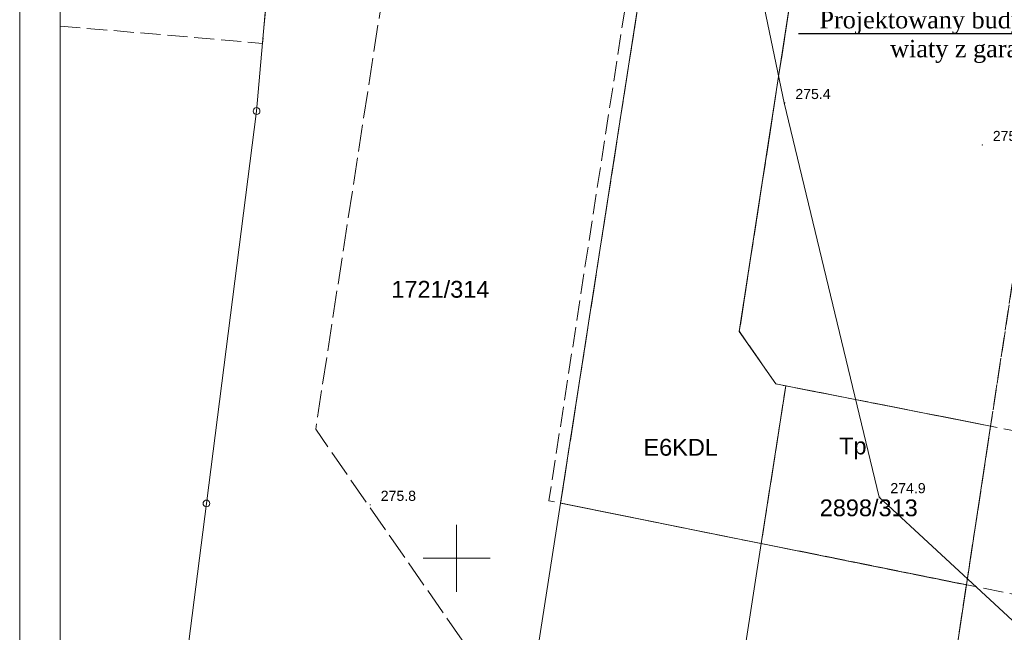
# Model space of a CAD drawing. Header units: centimetres. Extents: x -1545 to 32023, y 2301 to 66956.
# Tile 3 of 20: x 1140 to 8454, y 53720 to 58274. Entities that reach past the tile are written whole.
import ezdxf
from ezdxf import colors
from ezdxf.entities.mleader import LeaderData, LeaderLine
from ezdxf.math import Vec2, Vec3

# ---------------------------------------------------------------- set-up
doc = ezdxf.new("R2010")
doc.units = ezdxf.units.CM
doc.header["$MEASUREMENT"] = 0
doc.linetypes.add('PRZER3-1', pattern=[200, 150, -50])
doc.linetypes.add('PRZER4-1', pattern=[250, 200, -50])
for name, color, linetype, lineweight in [('!Ele', 1, 'Continuous', 50), ('130-Z Teren_Nr_pióra__53', 54, 'Continuous', 13), ('Mapa dcp_3_GEPPGD_Nr_pióra__2', 94, 'Continuous', 18), ('Mapa dcp_3_GESDZI_Nr_pióra__2', 94, 'Continuous', 18), ('Mapa dcp_3_GESDZI_O_Nr_pióra__2', 94, 'Continuous', 18), ('Mapa dcp_3_GESKLU_Nr_pióra__2', 94, 'Continuous', 18), ('Mapa dcp_3_GESKLU_O_Nr_pióra__2', 94, 'Continuous', 18), ('Mapa dcp_3_GSPWPN_O_Nr_pióra__7', 7, 'Continuous', 18), ('Mapa dcp_3_linie rozgraniczające_Nr_pióra__150', 150, 'Continuous', 18), ('Mapa dcp_3_opis pozaramkowy_Nr_pióra__7', 7, 'Continuous', 18), ('Mapa dcp_3_Siatka_Nr_pióra__7', 7, 'Continuous', 18), ('Mapa dcp_3_Zakres_Nr_pióra__210', 6, 'Continuous', 18)]:
    doc.layers.add(name, color=color, linetype=linetype, lineweight=lineweight)
doc.layers.add('130-Z Teren', color=7, linetype='Continuous')
doc.layers.add('Mapa dcp_3_GSPWPN', color=7, linetype='Continuous')
doc.styles.add('STYL_AUTOMATYCZNY_1', font='txt')
doc.styles.add('T_ROMAN', font='times.ttf', dxfattribs={"height": 3})

# ---------------------------------------------------------------- blocks, each defined once
blk = doc.blocks.new('Siatka_1_1', base_point=(-1323.8, -3657.8))
at = {"layer": '130-Z Teren_Nr_pióra__53', "color": 54, "linetype": 'Continuous', "lineweight": 13, "flags": 128}
blk.add_lwpolyline([(-1323.8, -3657.8), (389.2, -253.3), (-68.9, 9924.9), (-1545.8, 10177.5), (-3265.8, 10170.5), (-7834.3, 8146.7), (-5310.3, 1141.2), (-4200.9, -1661.1)], close=True, dxfattribs=at)

msp = doc.modelspace()

# ---------------------------------------------------------------- hatches: boundary and pattern name
at = {"layer": 'Mapa dcp_3_GEPPGD_Nr_pióra__2', "linetype": 'Continuous', "lineweight": 18}
for points in [[(6485.81, 55951.76), (6487.2, 55951.98), (6488.45, 55952.61), (6489.45, 55953.61), (6490.09, 55954.86), (6490.31, 55956.26), (6490.09, 55957.65), (6489.45, 55958.9), (6488.45, 55959.9), (6487.2, 55960.54), (6485.81, 55960.76), (6484.42, 55960.54), (6483.16, 55959.9), (6482.17, 55958.9), (6481.53, 55957.65), (6481.31, 55956.26), (6481.53, 55954.86), (6482.17, 55953.61), (6483.16, 55952.61), (6484.42, 55951.98)], [(6755.81, 55562.76), (6757.2, 55562.98), (6758.45, 55563.61), (6759.45, 55564.61), (6760.09, 55565.86), (6760.31, 55567.26), (6760.09, 55568.65), (6759.45, 55569.9), (6758.45, 55570.9), (6757.2, 55571.54), (6755.81, 55571.76), (6754.42, 55571.54), (6753.16, 55570.9), (6752.17, 55569.9), (6751.53, 55568.65), (6751.31, 55567.26), (6751.53, 55565.86), (6752.17, 55564.61), (6753.16, 55563.61), (6754.42, 55562.98)], [(6830.81, 55547.76), (6832.2, 55547.98), (6833.45, 55548.61), (6834.45, 55549.61), (6835.09, 55550.86), (6835.31, 55552.26), (6835.09, 55553.65), (6834.45, 55554.9), (6833.45, 55555.9), (6832.2, 55556.54), (6830.81, 55556.76), (6829.42, 55556.54), (6828.16, 55555.9), (6827.17, 55554.9), (6826.53, 55553.65), (6826.31, 55552.26), (6826.53, 55550.86), (6827.17, 55549.61), (6828.16, 55548.61), (6829.42, 55547.98)], [(8352.81, 55248.75), (8354.2, 55248.97), (8355.45, 55249.61), (8356.45, 55250.61), (8357.09, 55251.86), (8357.31, 55253.25), (8357.09, 55254.65), (8356.45, 55255.9), (8355.45, 55256.9), (8354.2, 55257.53), (8352.81, 55257.75), (8351.42, 55257.53), (8350.16, 55256.9), (8349.17, 55255.9), (8348.53, 55254.65), (8348.31, 55253.25), (8348.53, 55251.86), (8349.17, 55250.61), (8350.16, 55249.61), (8351.42, 55248.97)], [(5157.81, 54675.76), (5159.2, 54675.98), (5160.45, 54676.62), (5161.45, 54677.61), (5162.09, 54678.87), (5162.31, 54680.26), (5162.09, 54681.65), (5161.45, 54682.9), (5160.45, 54683.9), (5159.2, 54684.54), (5157.81, 54684.76), (5156.42, 54684.54), (5155.16, 54683.9), (5154.17, 54682.9), (5153.53, 54681.65), (5153.31, 54680.26), (5153.53, 54678.87), (5154.17, 54677.61), (5155.16, 54676.62), (5156.42, 54675.98)], [(6648.81, 54374.76), (6650.2, 54374.98), (6651.45, 54375.61), (6652.45, 54376.61), (6653.09, 54377.86), (6653.31, 54379.26), (6653.09, 54380.65), (6652.45, 54381.9), (6651.45, 54382.9), (6650.2, 54383.54), (6648.81, 54383.76), (6647.42, 54383.54), (6646.16, 54382.9), (6645.17, 54381.9), (6644.53, 54380.65), (6644.31, 54379.26), (6644.53, 54377.86), (6645.17, 54376.61), (6646.16, 54375.61), (6647.42, 54374.98)], [(8172.81, 54067.75), (8174.2, 54067.97), (8175.45, 54068.61), (8176.45, 54069.61), (8177.09, 54070.86), (8177.31, 54072.25), (8177.09, 54073.65), (8176.45, 54074.9), (8175.45, 54075.9), (8174.2, 54076.53), (8172.81, 54076.75), (8171.42, 54076.53), (8170.16, 54075.9), (8169.17, 54074.9), (8168.53, 54073.65), (8168.31, 54072.25), (8168.53, 54070.86), (8169.17, 54069.61), (8170.16, 54068.61), (8171.42, 54067.97)]]:
    msp.add_hatch(color=94, dxfattribs=at).paths.add_polyline_path(points)
at = {"layer": 'Mapa dcp_3_GSPWPN', "linetype": 'Continuous', "lineweight": 0, "true_color": 0x000000}
for points in [[(6819.31, 57655.26), (6819.46, 57654.09), (6819.91, 57653.01), (6820.63, 57652.07), (6821.56, 57651.36), (6822.64, 57650.91), (6823.81, 57650.76), (6824.97, 57650.91), (6826.06, 57651.36), (6826.99, 57652.07), (6827.71, 57653.01), (6828.15, 57654.09), (6828.31, 57655.26), (6828.15, 57656.42), (6827.71, 57657.51), (6826.99, 57658.44), (6826.06, 57659.15), (6824.97, 57659.6), (6823.81, 57659.76), (6822.64, 57659.6), (6821.56, 57659.15), (6820.63, 57658.44), (6819.91, 57657.51), (6819.46, 57656.42)], [(8286.31, 57343.25), (8286.46, 57342.09), (8286.91, 57341), (8287.63, 57340.07), (8288.56, 57339.36), (8289.64, 57338.91), (8290.81, 57338.75), (8291.97, 57338.91), (8293.06, 57339.36), (8293.99, 57340.07), (8294.71, 57341), (8295.15, 57342.09), (8295.31, 57343.25), (8295.15, 57344.42), (8294.71, 57345.5), (8293.99, 57346.44), (8293.06, 57347.15), (8291.97, 57347.6), (8290.81, 57347.75), (8289.64, 57347.6), (8288.56, 57347.15), (8287.63, 57346.44), (8286.91, 57345.5), (8286.46, 57344.42)], [(7525.31, 54725.26), (7525.46, 54724.09), (7525.91, 54723.01), (7526.62, 54722.07), (7527.56, 54721.36), (7528.64, 54720.91), (7529.81, 54720.76), (7530.97, 54720.91), (7532.06, 54721.36), (7532.99, 54722.07), (7533.7, 54723.01), (7534.15, 54724.09), (7534.31, 54725.26), (7534.15, 54726.42), (7533.7, 54727.51), (7532.99, 54728.44), (7532.06, 54729.15), (7530.97, 54729.6), (7529.81, 54729.76), (7528.64, 54729.6), (7527.56, 54729.15), (7526.62, 54728.44), (7525.91, 54727.51), (7525.46, 54726.42)], [(3739.31, 54668.26), (3739.46, 54667.09), (3739.91, 54666.01), (3740.62, 54665.07), (3741.56, 54664.36), (3742.64, 54663.91), (3743.81, 54663.76), (3744.97, 54663.91), (3746.06, 54664.36), (3746.99, 54665.07), (3747.7, 54666.01), (3748.15, 54667.09), (3748.31, 54668.26), (3748.15, 54669.42), (3747.7, 54670.51), (3746.99, 54671.44), (3746.06, 54672.15), (3744.97, 54672.6), (3743.81, 54672.76), (3742.64, 54672.6), (3741.56, 54672.15), (3740.62, 54671.44), (3739.91, 54670.51), (3739.46, 54669.42)]]:
    msp.add_hatch(color=18, dxfattribs=at).paths.add_polyline_path(points)

# ---------------------------------------------------------------- linework, layer by layer
at = {"layer": 'Mapa dcp_3_GEPPGD_Nr_pióra__2', "color": 94, "linetype": 'Continuous', "lineweight": 18, "flags": 128}
for points in [[(2899.81, 57620.26), (2907.53, 57619.03), (2914.5, 57615.48), (2920.03, 57609.95), (2923.58, 57602.98), (2924.81, 57595.26), (2923.58, 57587.53), (2920.03, 57580.56), (2914.5, 57575.03), (2907.53, 57571.48), (2899.81, 57570.26), (2892.08, 57571.48), (2885.11, 57575.03), (2879.58, 57580.56), (2876.03, 57587.53), (2874.81, 57595.26), (2876.03, 57602.98), (2879.58, 57609.95), (2885.11, 57615.48), (2892.08, 57619.03)], [(2526.81, 54703.26), (2534.53, 54702.03), (2541.5, 54698.48), (2547.03, 54692.95), (2550.58, 54685.98), (2551.81, 54678.26), (2550.58, 54670.53), (2547.03, 54663.56), (2541.5, 54658.03), (2534.53, 54654.48), (2526.81, 54653.26), (2519.08, 54654.48), (2512.11, 54658.03), (2506.58, 54663.56), (2503.03, 54670.53), (2501.81, 54678.26), (2503.03, 54685.98), (2506.58, 54692.95), (2512.11, 54698.48), (2519.08, 54702.03)]]:
    msp.add_lwpolyline(points, close=True, dxfattribs=at)
at = {"layer": 'Mapa dcp_3_GESDZI_Nr_pióra__2', "color": 94, "linetype": 'Continuous', "lineweight": 18, "flags": 128}
for points in [[(7684.65, 50865.29), (8172.81, 54072.25), (8352.81, 55253.25), (6830.81, 55552.26), (6755.81, 55567.26), (6485.81, 55956.26), (7492.81, 62494.26), (7881.81, 63079.25), (7937.55, 63091.39), (9599.81, 63412.25), (10927.81, 63460.25), (11387.81, 62584.25), (9575.27, 50865.29)], [(2038.61, 50865.29), (2526.81, 54678.26), (2899.81, 57595.26), (3301.81, 62197.26), (3794.91, 62318.56), (6360.81, 62772.26), (5806.81, 58854.26), (5157.81, 54680.26), (4563.91, 50865.29)], [(4563.91, 50865.29), (5157.81, 54680.26), (6648.81, 54379.26), (6104.71, 50865.29)], [(6104.71, 50865.29), (6648.81, 54379.26), (8172.81, 54072.25), (7684.65, 50865.29)]]:
    msp.add_lwpolyline(points, dxfattribs=at)
for points in [[(6360.81, 62772.26), (7881.81, 63079.25), (7492.81, 62494.26), (6485.81, 55956.26), (6755.81, 55567.26), (6830.81, 55552.26), (6648.81, 54379.26), (5157.81, 54680.26), (5806.81, 58854.26)], [(6830.81, 55552.26), (8352.81, 55253.25), (8172.81, 54072.25), (6648.81, 54379.26)]]:
    msp.add_lwpolyline(points, close=True, dxfattribs=at)
at = {"layer": 'Mapa dcp_3_GESKLU_Nr_pióra__2', "color": 94, "linetype": 'PRZER3-1', "lineweight": 18, "flags": 128}
for points in [[(6830.81, 55552.26), (6755.81, 55567.26), (6485.81, 55956.26), (7492.81, 62494.26), (7881.81, 63079.25), (7937.81, 63090.25), (9599.81, 63412.25), (8912.21, 58920.01), (8672.39, 57353.18), (8637.81, 57127.25), (8352.81, 55253.25)], [(6360.81, 62772.26), (7881.81, 63079.25), (7492.81, 62494.26), (6485.81, 55956.26), (6755.81, 55567.26), (6830.81, 55552.26), (6648.81, 54379.26), (5157.81, 54680.26), (5806.81, 58854.26)], [(6830.81, 55552.26), (8352.81, 55253.25), (8172.81, 54072.25), (6648.81, 54379.26)]]:
    msp.add_lwpolyline(points, close=True, dxfattribs=at)
for points in [[(1439.6, 58226.96), (2943.75, 58098.26), (3301.81, 62197.26), (3794.91, 62318.56), (6360.81, 62772.26), (5806.81, 58854.26), (5157.81, 54680.26), (6648.81, 54379.26), (8172.81, 54072.25), (7684.65, 50865.29)], [(7684.65, 50865.29), (8172.81, 54072.25), (8352.81, 55253.25), (8637.81, 57127.25), (8672.39, 57353.18), (10543.06, 57122.53), (9575.27, 50865.29)]]:
    msp.add_lwpolyline(points, dxfattribs=at)
at = {"layer": 'Mapa dcp_3_linie rozgraniczające_Nr_pióra__150', "color": 150, "linetype": 'PRZER3-1', "lineweight": 18, "flags": 128}
for points in [[(7899.36, 63165.47), (7492.81, 62494.26), (6485.81, 55956.26), (6755.81, 55567.26), (15650.97, 53816.8)], [(5955.89, 62785.47), (6269.84, 62460.97), (5071.21, 54697.66), (15643.13, 52573.19)]]:
    msp.add_lwpolyline(points, dxfattribs=at)
at = {"layer": 'Mapa dcp_3_opis pozaramkowy_Nr_pióra__7', "color": 7, "linetype": 'Continuous', "lineweight": 18, "flags": 128}
msp.add_lwpolyline([(1139.6, 45945.21), (1139.6, 66945.22)], dxfattribs=at)
msp.add_lwpolyline([(1439.6, 46245.21), (1439.6, 66645.21), (15689.6, 66645.21), (15689.6, 46245.21)], close=True, dxfattribs=at)
at = {"layer": 'Mapa dcp_3_Siatka_Nr_pióra__7', "color": 7, "linetype": 'Continuous', "lineweight": 18}
for p, q in [((4385.81, 54020.26), (4385.81, 54520.26)), ((4635.81, 54270.26), (4135.81, 54270.26))]:
    msp.add_line(p, q, dxfattribs=at)
at = {"layer": 'Mapa dcp_3_Zakres_Nr_pióra__210', "color": 6, "linetype": 'PRZER4-1', "lineweight": 18, "flags": 128}
msp.add_lwpolyline([(5357.44, 64700.93), (4628.46, 63604.64), (3338.48, 55229.41), (4981.12, 52862.78), (6247.48, 52609.51), (7774.5, 52309.52), (12684.56, 51344.93), (14507.43, 63168.67), (13092.56, 65751.94)], close=True, dxfattribs=at)

# ---------------------------------------------------------------- block references
at = {"layer": '130-Z Teren', "color": 54, "lineweight": 13, "rotation": 351.948685}
msp.add_blockref('Siatka_1_1', (10094.31, 52345.25), dxfattribs=at)

# ---------------------------------------------------------------- texts
at = {"layer": 'Mapa dcp_3_GESDZI_O_Nr_pióra__2', "color": 94, "linetype": 'Continuous', "lineweight": 18, "char_height": 125, "attachment_point": 7, "rotation": 359.999976, "style": 'STYL_AUTOMATYCZNY_1'}
for s, insert in [('\\A1;{\\pql;\\fArial|b0|i0|c238|p38;1721/314}', (3900.77, 56205.77)), ('\\A1;{\\pql;\\fArial|b0|i0|c238|p38;2898/313}', (7083.05, 54581.23))]:
    msp.add_mtext(s, dxfattribs=dict(at, insert=insert))
at = {"layer": 'Mapa dcp_3_GESKLU_O_Nr_pióra__2', "color": 94, "linetype": 'Continuous', "lineweight": 18, "insert": (7227.2, 55005.21), "char_height": 125, "attachment_point": 7, "rotation": 359.999976, "style": 'STYL_AUTOMATYCZNY_1'}
msp.add_mtext('\\A1;{\\pql;\\fArial|b0|i0|c238|p38;Tp}', dxfattribs=at)
at = {"layer": 'Mapa dcp_3_GSPWPN_O_Nr_pióra__7', "color": 7, "linetype": 'Continuous', "lineweight": 18, "char_height": 75, "attachment_point": 7, "rotation": 359.999976, "style": 'STYL_AUTOMATYCZNY_1'}
for s, insert in [('\\A1;{\\pql;\\fArial|b0|i0|c238|p38;275.4}', (6901.88, 57683.31)), ('\\A1;{\\pql;\\fArial|b0|i0|c238|p38;275.1}', (8368.88, 57371.31)), ('\\A1;{\\pql;\\fArial|b0|i0|c238|p38;274.9}', (7607.88, 54753.31)), ('\\A1;{\\pql;\\fArial|b0|i0|c238|p38;275.8}', (3821.88, 54696.31))]:
    msp.add_mtext(s, dxfattribs=dict(at, insert=insert))
at = {"layer": 'Mapa dcp_3_linie rozgraniczające_Nr_pióra__150', "color": 150, "linetype": 'Continuous', "lineweight": 18, "insert": (5773.73, 55031.23), "char_height": 125, "attachment_point": 7, "rotation": 359.999976, "style": 'STYL_AUTOMATYCZNY_1'}
msp.add_mtext('\\A1;{\\pql;\\fArial|b0|i0|c238|p38;E6KDL}', dxfattribs=at)

# ---------------------------------------------------------------- next in the draw order: leaders
at = {"layer": '!Ele', "color": 1, "lineweight": 20}
ml = msp.add_multileader_mtext('Standard', dxfattribs=at)
ml.set_content('Projektowany budynek \\Pwiaty z garażem', color=1, style='T_ROMAN')
ml.set_leader_properties()
ml.build(insert=Vec2(0, 0))
ml.multileader.update_dxf_attribs({"text_left_attachment_type": 6, "text_right_attachment_type": 6, "dogleg_length": 0, "arrow_head_size": 103.12})
ctx = ml.context
ctx.base_point, ctx.char_height, ctx.arrow_head_size, ctx.landing_gap_size, ctx.plane_origin = Vec3(7020.19, 58168.63), 128.8946, 103.12, 103.12, Vec3(15166.56, 60719.01, 305523.77)
ctx.left_attachment, ctx.right_attachment, ctx.top_attachment, ctx.text_align_type = 6, 6, 0, 2
notes = []
notes.append((ctx, [(0, (1, 1, 0), (8984.57, 58168.63), (-1, 0), 0, [(0, [(9593.94, 58829.9)], 256, [])])]))
ctx.mtext.insert, ctx.mtext.alignment, ctx.mtext.flow_direction = Vec3(8881.46, 58338.6), 3, 5
ctx.mtext.has_bg_fill, ctx.mtext.bg_color, ctx.mtext.bg_scale_factor, ctx.mtext.bg_transparency, ctx.mtext.use_window_bg_color = 1, -1023410175, 1, 0, 1
for ctx, leaders in notes:
    for number, flags, end, landing, length, lines in leaders:
        leader = LeaderData()
        leader.index, (leader.has_last_leader_line, leader.has_dogleg_vector, leader.attachment_direction) = number, flags
        leader.last_leader_point, leader.dogleg_vector, leader.dogleg_length = Vec3(end), Vec3(landing), length
        for number, points, colour, breaks in lines:
            line = LeaderLine()
            line.index, line.vertices, line.color, line.breaks = number, Vec3.list(points), colors.encode_raw_color(colour), breaks
            leader.lines.append(line)
        ctx.leaders.append(leader)

doc.saveas('drawing.dxf')
